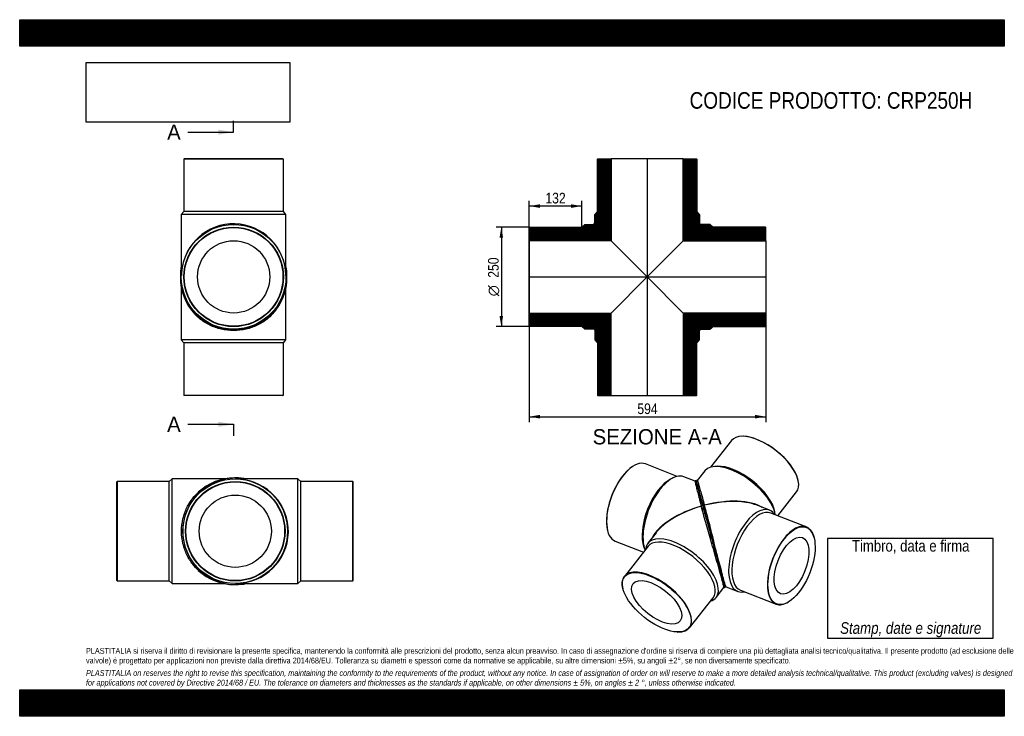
# Model space of a CAD drawing. Header units: millimetres. Extents: x 0 to 2475, y 0 to 1750.
import ezdxf
from ezdxf.enums import TextEntityAlignment as Align
from ezdxf.lldxf.tags import DXFTag

# ---------------------------------------------------------------- set-up
doc = ezdxf.new("R2010")
doc.units = ezdxf.units.MM
doc.header["$LTSCALE"] = 8.333333
for name, color, linetype in [('CRP250H', 7, 'Continuous'), ('CRP250H_MIR', 7, 'Continuous'), ('Default', 7, 'Continuous'), ('DV4_Default', 7, 'Continuous')]:
    doc.layers.add(name, color=color, linetype=linetype)
doc.styles.add('SEACAD_Arial_Narrow', font='ARIALN.TTF')
doc.styles.add('SEACAD_Solid_Edge_ANSI', font='seans.ttf')
doc.styles.add('SEACAD_Solid_Edge_ANSI1_Symbols', font='semeca1.ttf')
tags = doc.linetypes.add('CENTER2', pattern=[28.575, 19.05, -3.175, 3.175, -3.175]).pattern_tags.tags
tags[10:11] = [DXFTag(74, 4), DXFTag(75, 0), DXFTag(340, '0'), DXFTag(46, 0.0), DXFTag(50, 0.0), DXFTag(44, 0.0), DXFTag(45, 0.0)]
tags[8:9] = [DXFTag(74, 4), DXFTag(75, 0), DXFTag(340, '0'), DXFTag(46, 0.0), DXFTag(50, 0.0), DXFTag(44, 0.0), DXFTag(45, 0.0)]
tags[6:7] = [DXFTag(74, 4), DXFTag(75, 0), DXFTag(340, '0'), DXFTag(46, 0.0), DXFTag(50, 0.0), DXFTag(44, 0.0), DXFTag(45, 0.0)]
tags[4:5] = [DXFTag(74, 4), DXFTag(75, 0), DXFTag(340, '0'), DXFTag(46, 0.0), DXFTag(50, 0.0), DXFTag(44, 0.0), DXFTag(45, 0.0)]
doc.dimstyles.new('Plastitalia', dxfattribs={"dimtxt": 26.666667, "dimasz": 26.666667, "dimexe": 13.333333, "dimexo": 0, "dimgap": 6.666667, "dimtad": 1, "dimdec": 0, "dimtxsty": 'SEACAD_Arial_Narrow', "dimblk1": '_SE_FILLED', "dimblk2": '_SE_FILLED', "dimsah": 1, "dimcen": 13.333333, "dimadec": 0, "dimazin": 0, "dimtfac": 0.7, "dimtdec": 1, "dimtmove": 0, "dimatfit": 3, "dimfxl": 1, "dimtolj": 1, "dimarcsym": 0})
picture_1 = doc.add_image_def('image1.jpg', size_in_pixel=(4302, 1260))

# ---------------------------------------------------------------- blocks, each defined once
blk = doc.blocks.new('SE')
at = {"layer": 'CRP250H', "color": 7, "linetype": 'Continuous'}
for p, q in [((406.3, 1076.4), (406.3, 945.4)), ((669.3, 945.4), (669.3, 1076.4)), ((669.3, 945.4), (406.3, 945.4)), ((406.3, 945.4), (412.8, 937.9)), ((662.8, 937.9), (669.3, 945.4)), ((662.8, 937.9), (412.8, 937.9)), ((412.8, 937.9), (412.8, 806.9)), ((662.8, 806.9), (662.8, 937.9)), ((412.8, 806.9), (662.8, 806.9)), ((412.8, 806.9), (413.8, 805.9)), ((661.8, 805.9), (413.8, 805.9)), ((661.8, 805.9), (662.8, 806.9))]:
    blk.add_line(p, q, dxfattribs=at)
for centre, start, end in [((537.8, 1102.8), 178.1517, 180.2678), ((537.8, 1102.2), 180.0013, 223.1173), ((537.8, 1102.2), 317.135, 359.9992), ((537.8, 1102.8), 359.7322, 1.6686)]:
    blk.add_arc(centre, 134, start, end, dxfattribs=at)
for centre, major_axis, start_param, end_param in [((406.3, 1102.2), (2.5, 0), 2.996785, 3.142465), ((669.3, 1102.2), (-2.5, 0), 3.14072, 3.309157)]:
    blk.add_ellipse(centre, major_axis=major_axis, ratio=0.707107, start_param=start_param, end_param=end_param, dxfattribs=at)
blk.add_open_spline([(636, 1011), (631.5, 1006.1), (626.4, 1001.4), (613.8, 991.5), (605.9, 986.6), (592.9, 980.3), (588.3, 978.4), (578.9, 975.1), (574, 973.6), (559, 970.1), (548.4, 968.9), (527.2, 968.9), (516.6, 970.1), (496.5, 974.8), (487, 978.2), (469.7, 986.6), (461.8, 991.6), (449.4, 1001.3), (444.5, 1005.8), (440.1, 1010.5)], degree=3, knots=[0.2627384, 0.2627384, 0.2627384, 0.2627384, 0.3125, 0.3125, 0.375, 0.375, 0.40625, 0.40625, 0.4375, 0.4375, 0.5, 0.5, 0.5625, 0.5625, 0.625, 0.625, 0.6875, 0.6875, 0.7354511, 0.7354511, 0.7354511, 0.7354511], dxfattribs=at)
at = {"layer": 'CRP250H_MIR', "color": 7, "linetype": 'Continuous'}
for p, q in [((413.8, 1400.4), (412.8, 1399.4)), ((662.8, 1399.4), (412.8, 1399.4)), ((412.8, 1399.4), (412.8, 1268.4)), ((661.8, 1400.4), (413.8, 1400.4)), ((662.8, 1399.4), (661.8, 1400.4)), ((662.8, 1268.4), (662.8, 1399.4)), ((412.8, 1268.4), (406.3, 1260.9)), ((662.8, 1268.4), (412.8, 1268.4)), ((669.3, 1260.9), (662.8, 1268.4)), ((669.3, 1260.9), (406.3, 1260.9)), ((406.3, 1260.9), (406.3, 1111)), ((669.3, 1111), (669.3, 1260.9)), ((406.3, 1107.4), (406.3, 1107.5)), ((406.3, 1107.5), (406.3, 1107.5)), ((669.2, 1107.5), (669.2, 1107.4)), ((669.2, 1107.5), (669.2, 1107.5))]:
    blk.add_line(p, q, dxfattribs=at)
for radius in [131.5, 125, 124, 90.8]:
    blk.add_circle((537.8, 1103.9), radius, dxfattribs=at)
for centre, radius, start, end in [((538.6, 1105.7), 134.8, 168.979, 180.0072), ((537, 1105.7), 134.8, 359.9929, 11.0448), ((537.8, 1105.7), 134, 179.9998, 0.0002)]:
    blk.add_arc(centre, radius, start, end, dxfattribs=at)
for centre, major_axis, ratio, start_param, end_param in [((537.8, 1103.9), (0, -133.5), 0.985019, 1.59748, 4.636516), ((537.8, 1103.9), (0, -133.5), 0.985019, 4.636516, 4.685705), ((406.3, 1105.7), (2.5, 0), 0.707107, 1.551927, 3.140721), ((669.3, 1105.7), (-2.5, 0), 0.707107, 3.142464, 4.731258)]:
    blk.add_ellipse(centre, major_axis=major_axis, ratio=ratio, start_param=start_param, end_param=end_param, dxfattribs=at)
for points in [[(406.3, 1111), (406.3, 1109.8), (406.3, 1108.7), (406.3, 1107.5)], [(669.2, 1107.5), (669.3, 1108.7), (669.3, 1109.8), (669.3, 1111)]]:
    blk.add_open_spline(points, degree=3, dxfattribs=at)
blk = doc.blocks.new('SE1')
at = {"layer": 'CRP250H', "color": 7, "linetype": 'Continuous'}
for p, q in [((383.4, 596.4), (375.9, 589.9)), ((383.4, 333.4), (383.4, 596.4)), ((514.4, 596.4), (383.4, 596.4)), ((244.9, 589.9), (243.9, 588.9)), ((243.9, 340.9), (243.9, 588.9)), ((244.9, 589.9), (244.9, 339.9)), ((375.9, 589.9), (244.9, 589.9)), ((375.9, 339.9), (375.9, 589.9)), ((243.9, 340.9), (244.9, 339.9)), ((244.9, 339.9), (375.9, 339.9)), ((375.9, 339.9), (383.4, 333.4)), ((383.4, 333.4), (514.4, 333.4))]:
    blk.add_line(p, q, dxfattribs=at)
for centre, start, end in [((540.2, 464.9), 90.0013, 133.1173), ((540.8, 464.9), 88.1517, 90.2678), ((540.2, 464.9), 227.135, 269.9992), ((540.8, 464.9), 269.7322, 271.6686)]:
    blk.add_arc(centre, 134, start, end, dxfattribs=at)
for centre, major_axis, start_param, end_param in [((540.2, 596.4), (0, -2.5), 2.996785, 3.142465), ((540.2, 333.4), (0, 2.5), 3.14072, 3.309157)]:
    blk.add_ellipse(centre, major_axis=major_axis, ratio=0.707107, start_param=start_param, end_param=end_param, dxfattribs=at)
blk.add_open_spline([(449, 366.7), (444.1, 371.2), (439.4, 376.3), (429.5, 388.9), (424.6, 396.8), (418.3, 409.8), (416.4, 414.3), (413.1, 423.7), (411.6, 428.6), (408.1, 443.7), (406.9, 454.3), (406.9, 475.5), (408.1, 486.1), (412.8, 506.2), (416.2, 515.6), (424.6, 533), (429.6, 540.9), (439.3, 553.3), (443.8, 558.2), (448.5, 562.6)], degree=3, knots=[0.2627384, 0.2627384, 0.2627384, 0.2627384, 0.3125, 0.3125, 0.375, 0.375, 0.40625, 0.40625, 0.4375, 0.4375, 0.5, 0.5, 0.5625, 0.5625, 0.625, 0.625, 0.6875, 0.6875, 0.7354511, 0.7354511, 0.7354511, 0.7354511], dxfattribs=at)
at = {"layer": 'CRP250H_MIR', "color": 7, "linetype": 'Continuous'}
for p, q in [((545.4, 596.3), (545.5, 596.3)), ((545.5, 596.3), (545.5, 596.3)), ((698.9, 596.4), (549, 596.4)), ((698.9, 333.4), (698.9, 596.4)), ((706.4, 589.9), (698.9, 596.4)), ((706.4, 339.9), (706.4, 589.9)), ((837.4, 589.9), (706.4, 589.9)), ((837.4, 339.9), (837.4, 589.9)), ((838.4, 588.9), (837.4, 589.9)), ((838.4, 340.9), (838.4, 588.9)), ((545.5, 333.4), (545.4, 333.4)), ((545.5, 333.4), (545.5, 333.4)), ((549, 333.4), (698.9, 333.4)), ((698.9, 333.4), (706.4, 339.9)), ((706.4, 339.9), (837.4, 339.9)), ((837.4, 339.9), (838.4, 340.9))]:
    blk.add_line(p, q, dxfattribs=at)
for radius in [131.5, 125, 124, 90.8]:
    blk.add_circle((541.9, 464.9), radius, dxfattribs=at)
for centre, radius, start, end in [((543.7, 464.9), 134, 89.9998, 270.0002), ((543.7, 464.1), 134.8, 78.979, 90.0072), ((543.7, 465.7), 134.8, 269.9929, 281.0448)]:
    blk.add_arc(centre, radius, start, end, dxfattribs=at)
for centre, major_axis, ratio, start_param, end_param in [((543.7, 596.4), (0, -2.5), 0.707107, 1.551927, 3.140721), ((541.9, 464.9), (-133.5, 0), 0.985019, 4.636516, 4.685705), ((541.9, 464.9), (-133.5, 0), 0.985019, 1.59748, 4.636516), ((543.7, 333.4), (0, 2.5), 0.707107, 3.142464, 4.731258)]:
    blk.add_ellipse(centre, major_axis=major_axis, ratio=ratio, start_param=start_param, end_param=end_param, dxfattribs=at)
for points in [[(549, 596.4), (547.8, 596.4), (546.7, 596.4), (545.5, 596.3)], [(545.5, 333.4), (546.7, 333.4), (547.8, 333.4), (549, 333.4)]]:
    blk.add_open_spline(points, degree=3, dxfattribs=at)
blk = doc.blocks.new('SE2')
at = {"layer": 'CRP250H', "color": 7, "linetype": 'Continuous'}
for p, q in [((1541.9, 628.3), (1541.2, 627.8)), ((1652.4, 602.8), (1573, 633.9)), ((1642, 599), (1636.3, 596.1)), ((1697.6, 591), (1669.5, 602)), ((1713.3, 527.9), (1713.3, 527.9)), ((1477.9, 466), (1478.1, 465.2)), ((1599.6, 461.2), (1578.6, 434.6)), ((1497.1, 439.9), (1567.8, 412.2)), ((1579.4, 427), (1519.9, 351.5)), ((1569.2, 424.8), (1571.5, 418.7)), ((1750.6, 298.8), (1770.3, 323.8)), ((1516.2, 320.5), (1516.5, 319.7)), ((1683.4, 222.4), (1742.9, 297.8)), ((1653.2, 211.7), (1654.1, 211.7))]:
    blk.add_line(p, q, dxfattribs=at)
for centre, radius, start, end in [((73670.9, 19953.3), 74529.3, 195.163716, 195.222556), ((29897.4, 8040.3), 29163.8, 195.21963, 195.2788), ((2080.5, 418.8), 321.7, 195.1837, 195.8933)]:
    blk.add_arc(centre, radius, start, end, dxfattribs=at)
for centre, major_axis, ratio, start_param, end_param in [((1535, 536.9), (-38, -97), 0.47604, 3.141593, 6.283185), ((1534.3, 537.2), (37.7, 96.2), 0.47604, 0.571993, 2.569599), ((1629.5, 499.9), (-39.9, -102), 0.47604, 3.141593, 5.814372), ((1624.4, 501.9), (-38, -97), 0.47604, 3.629903, 5.794875), ((1736.7, 458), (24.6, -90.9), 0.001558, 2.435741, 4.142502), ((1736.7, 458), (151, 39.8), 0.471228, 1.602009, 2.728164), ((1736.7, 458), (150.4, 41.9), 0.471235, 1.595234, 2.314881), ((1715.3, 528.4), (2.01, 0.54), 0.671516, 0.002302, 3.162765), ((1736.7, 458), (150.4, 41.9), 0.471235, -3.968305, -3.714881), ((1736.7, 458), (-24.6, 90.9), 0.001558, 1.283046, 1.859985), ((1664.6, 366.7), (86, -67.9), 0.473626, 0, 3.457321), ((1661.2, 362.4), (81.8, -64.6), 0.473626, 0, 3.141593), ((1736.7, 458), (-24.6, 90.9), 0.001558, -4.278355, -3.928925), ((1601.6, 286.9), (-81.8, 64.6), 0.473626, 0, 0.567788), ((1601.6, 286.9), (-81.8, 64.6), 0.473626, 2.573805, 6.283185), ((1664.6, 366.7), (86, -67.9), 0.473626, 5.967457, 6.283185)]:
    blk.add_ellipse(centre, major_axis=major_axis, ratio=ratio, start_param=start_param, end_param=end_param, dxfattribs=at)
for major_axis in [(81.1, -64), (59.4, -46.9)]:
    blk.add_ellipse((1601.2, 286.4), major_axis=major_axis, ratio=0.473626, dxfattribs=at)
for points, degree, knots in [([(1701.3, 588.5), (1701.2, 588.7), (1701.1, 589.3), (1700.9, 590), (1700.5, 590.7), (1700.1, 591.2), (1699.7, 591.4), (1699.5, 591.5), (1699, 591.6), (1698.7, 591.6), (1698.5, 591.6), (1698.3, 591.5), (1697.9, 591.4), (1697.6, 591.2), (1697.4, 591), (1697.4, 590.9)], 3, [0.7002622, 0.7002622, 0.7002622, 0.7002622, 0.7361109, 0.8185168, 0.8744759, 0.9255292, 0.9492156, 0.9696159, 0.9769548, 0.9800523, 0.9828594, 0.9854913, 0.9900603, 0.9993143, 1, 1, 1, 1]), ([(1697.5, 591), (1697.4, 591), (1697.5, 590.7), (1697.7, 589.3), (1698.1, 587.4), (1699.3, 582.2), (1700, 579), (1701.9, 571.3), (1703, 566.9), (1705.5, 557.2), (1706.9, 551.9), (1709.2, 543.1), (1710, 539.9), (1710.9, 536.7)], 3, [0.6567863, 0.6567863, 0.6567863, 0.6567863, 0.6875, 0.6875, 0.75, 0.75, 0.8125, 0.8125, 0.875, 0.875, 0.9375, 0.9375, 0.970856, 0.970856, 0.970856, 0.970856]), ([(1701.8, 586.6), (1701.8, 586.7), (1701.7, 586.8), (1701.6, 587.4), (1701.4, 587.9), (1701.2, 588.8), (1701.1, 589.1), (1701, 589.7), (1700.9, 589.9), (1700.9, 590), (1700.9, 590.1), (1700.9, 590), (1701, 589.9), (1701, 589.6), (1701.1, 589.4), (1701.3, 588.8), (1701.4, 588.5), (1701.6, 587.7), (1701.7, 587.3), (1702, 586.4), (1702.1, 585.9), (1702.4, 584.7), (1702.6, 584.1), (1703, 582.8), (1703.2, 582), (1703.6, 580.5), (1703.8, 579.6), (1704.3, 577.9), (1704.6, 576.9), (1705.1, 574.9), (1705.4, 573.9), (1706, 571.7), (1706.3, 570.6), (1707, 568), (1707.4, 566.6), (1708, 564.5), (1708.1, 563.9), (1708.3, 563.4)], 3, [0.2668301, 0.2668301, 0.2668301, 0.2668301, 0.2695312, 0.2695312, 0.2890625, 0.2890625, 0.3085937, 0.3085937, 0.328125, 0.328125, 0.34375, 0.34375, 0.359375, 0.359375, 0.375, 0.375, 0.390625, 0.390625, 0.4042969, 0.4042969, 0.4179687, 0.4179687, 0.4316406, 0.4316406, 0.4453125, 0.4453125, 0.4589844, 0.4589844, 0.4726562, 0.4726562, 0.4863281, 0.4863281, 0.5, 0.5, 0.515625, 0.515625, 0.5216604, 0.5216604, 0.5216604, 0.5216604]), ([(1717.3, 529), (1716.4, 532.4), (1715.5, 535.6), (1714.2, 540.3), (1713.8, 541.8), (1713, 544.8), (1712.6, 546.3), (1711.4, 550.6), (1710.7, 553.4), (1709.3, 558.7), (1708.6, 561.2), (1707.3, 565.9), (1706.7, 568.1), (1705.9, 571.2), (1705.6, 572.3), (1705.1, 574.2), (1704.8, 575.1), (1704.2, 577.5), (1703.9, 578.8), (1703.5, 580.1)], 3, [0, 0, 0, 0, 0.03125, 0.03125, 0.046875, 0.046875, 0.0625, 0.0625, 0.09375, 0.09375, 0.125, 0.125, 0.15625, 0.15625, 0.171875, 0.171875, 0.1875, 0.1875, 0.2125267, 0.2125267, 0.2125267, 0.2125267]), ([(1770.3, 323.8), (1770.4, 323.8), (1770.3, 324.1), (1770.1, 325.1), (1770, 326), (1769.5, 328.2), (1769.1, 329.6), (1767.8, 334.7), (1766.6, 339.4), (1763.5, 350.8), (1761.6, 357.6), (1757.4, 372.5), (1755.1, 380.5), (1750.3, 397), (1747.9, 405.5), (1743, 422.5), (1740.5, 431), (1735.7, 447.6), (1733.4, 455.7), (1728.9, 471.6), (1726.7, 479.3), (1722.5, 494.2), (1720.5, 501.4), (1716.7, 515.1), (1714.9, 521.6), (1713.3, 527.9)], 3, [0.3457507, 0.3457507, 0.3457507, 0.3457507, 0.375, 0.375, 0.40625, 0.40625, 0.4375, 0.4375, 0.5, 0.5, 0.5625, 0.5625, 0.625, 0.625, 0.6875, 0.6875, 0.75, 0.75, 0.8125, 0.8125, 0.875, 0.875, 0.9375, 0.9375, 1, 1, 1, 1]), ([(1726.1, 496.2), (1725.7, 497.6), (1724.6, 501.8), (1722.5, 509.6), (1719.8, 519.5), (1718.1, 525.6), (1717.1, 529.3)], 3, [0, 0, 0, 0, 0.109717, 0.37359, 0.670979, 1, 1, 1, 1]), ([(1717.3, 529), (1718.3, 525.2), (1719.4, 521.2), (1720.5, 517.2), (1721.6, 513), (1723.9, 504.6), (1726.3, 495.6), (1728.7, 486.5), (1731.3, 477.2), (1732.6, 472.5), (1733.9, 467.7), (1735.2, 462.9), (1736.5, 458.1)], 2, [0, 0, 0, 0.125, 0.125, 0.25, 0.25, 0.5, 0.5, 0.75, 0.75, 0.875, 0.875, 1, 1, 1]), ([(1766.6, 347.1), (1767.6, 343.5), (1768.4, 340.5), (1769.3, 337.5), (1769.9, 335.1)], 2, [0, 0, 0, 0.0625, 0.0625, 0.125, 0.125, 0.125]), ([(1770.3, 323.8), (1770.3, 323.8), (1770.5, 323.7), (1770.8, 323.8), (1771, 323.9), (1771.2, 323.9), (1771.4, 324), (1771.8, 324.3), (1772, 324.5), (1772.3, 325.1), (1772.3, 325.9), (1772.2, 326.5), (1772.2, 326.5)], 3, [0, 0, 0, 0, 0.0013108, 0.0039772, 0.005332, 0.0066492, 0.0081295, 0.0117659, 0.0225257, 0.0361874, 0.1019752, 0.107846, 0.107846, 0.107846, 0.107846]), ([(1771.1, 331), (1771.1, 331), (1771.1, 331), (1771.6, 329.2), (1771.9, 328.1), (1772.2, 327), (1772.3, 326.6)], 2, [0.1867558, 0.1867558, 0.1867558, 0.1875, 0.1875, 0.25, 0.25, 0.3125, 0.3125, 0.3125])]:
    blk.add_open_spline(points, degree=degree, knots=knots, dxfattribs=at)
for points in [[(1710.9, 536.8), (1711.1, 536.2), (1711.8, 533.3), (1713.2, 528.2)], [(1713.2, 528.2), (1714.8, 522.5), (1715.6, 519.4), (1715.7, 519.1)], [(1739.8, 445.7), (1738.8, 449.3), (1737.7, 453.4), (1736.5, 457.8)], [(1750, 407.9), (1748.9, 411.8), (1747.9, 415.6), (1746.9, 419.3)], [(1759.4, 373.3), (1758.8, 375.7), (1757.8, 379.2), (1756.6, 383.7)], [(1762, 363.8), (1761.2, 366.9), (1760.3, 370.1), (1759.4, 373.3)], [(1764.5, 354.8), (1763.4, 358.6), (1762.6, 361.5), (1762, 363.8)], [(1766.6, 347.1), (1765.5, 351.1), (1764.8, 353.6), (1764.5, 354.8)]]:
    blk.add_open_spline(points, degree=3, dxfattribs=at)
at = {"layer": 'CRP250H_MIR', "color": 7, "linetype": 'Continuous'}
for p, q in [((1819.5, 703.4), (1818.6, 703.5)), ((1789.3, 692.8), (1736.3, 625.6)), ((1753.4, 627.9), (1747, 627.5)), ((1722.1, 616.4), (1703.3, 592.6)), ((1956.5, 594.6), (1956.2, 595.5)), ((1905.6, 503.8), (1952.9, 563.7)), ((1722.9, 524), (1721.2, 530.4)), ((1721.3, 530), (1721.3, 530.1)), ((1884.8, 517.7), (1853.4, 530)), ((1977.3, 475.7), (1887.9, 510.7)), ((1899.2, 507.3), (1898.1, 513.7)), ((1996.5, 449.6), (1996.3, 450.5)), ((1756.5, 384.4), (1756.7, 383.8)), ((1766.7, 346.9), (1766.8, 346.8)), ((1775.5, 325.2), (1804.9, 313.6)), ((1812, 316.7), (1901.4, 281.7)), ((1932.5, 287.3), (1933.2, 287.8))]:
    blk.add_line(p, q, dxfattribs=at)
for centre, radius, start, end in [((22179.1, 6061.8), 21196.6, 194.9875, 195.12978), ((72726, 19696.7), 73550.2, 195.163324, 195.184382), ((72726, 19696.7), 73550.2, 195.184382, 195.194206), ((72726, 19696.7), 73550.2, 195.194206, 195.214367), ((72726, 19696.7), 73550.2, 195.214367, 195.222947), ((26932.7, 7241.5), 26093.4, 195.23627, 195.32059), ((1928.8, 382.9), 166, 192.5469, 200.2762), ((1699, 308), 75.7, 13.7426, 14.2456), ((1773.6, 327), 1.29, 212.6348, 230.3715), ((1774.4, 326.9), 2.07, 222.2819, 303.291)]:
    blk.add_arc(centre, radius, start, end, dxfattribs=at)
for centre, major_axis, ratio, start_param, end_param in [((1871.1, 628.2), (81.8, -64.6), 0.473626, 0, 3.141593), ((1871.6, 628.8), (-81.1, 64), 0.473626, 3.70938, 5.715398), ((1808.1, 548.4), (86, -67.9), 0.473626, 0.467984, 3.141593), ((1811.5, 552.8), (81.8, -64.6), 0.473626, 0.484839, 2.656754), ((1736.7, 458), (-150.4, -41.9), 0.471235, 3.554795, 4.683458), ((1719.3, 529.5), (2.01, 0.54), 0.671516, -0.016566, 3.143897), ((1736.7, 458), (-151, -39.8), 0.471228, 3.964104, 4.690233), ((1844.9, 415.7), (39.9, 102), 0.47604, 0, 3.457321), ((1850, 413.7), (38, 97), 0.47604, 0, 3.141593), ((1736.7, 458), (-151, -39.8), 0.471228, 3.714854, 3.964104), ((1844.9, 415.7), (39.9, 102), 0.47604, 5.967457, 6.283185), ((1939.4, 378.7), (-38, -97), 0.47604, 2.569599, 6.283185), ((1939.4, 378.7), (-38, -97), 0.47604, 0, 0.571993)]:
    blk.add_ellipse(centre, major_axis=major_axis, ratio=ratio, start_param=start_param, end_param=end_param, dxfattribs=at)
for major_axis in [(37.7, 96.2), (27.6, 70.5)]:
    blk.add_ellipse((1940.1, 378.4), major_axis=major_axis, ratio=0.47604, dxfattribs=at)
for points, degree, knots in [([(1703.4, 592.6), (1703.4, 592.6), (1703.2, 592.7), (1702.9, 592.7), (1702.6, 592.7), (1702.2, 592.6), (1701.9, 592.4), (1701.7, 592.3), (1701.5, 592.1), (1701.2, 591.8), (1701.1, 591.5), (1701, 591.2), (1701, 590.9), (1701, 590), (1701.3, 588.7), (1701.6, 587.5), (1701.8, 586.9)], 3, [0, 0, 0, 0, 0.019772, 0.031816, 0.042234, 0.059072, 0.064414, 0.069843, 0.083512, 0.102198, 0.146182, 0.20721, 0.283969, 0.4714, 0.808897, 1, 1, 1, 1]), ([(1703.6, 579.9), (1702.9, 582.3), (1702.5, 584.1), (1702.1, 585.5), (1701.8, 586.5)], 2, [0.21875, 0.21875, 0.21875, 0.25, 0.25, 0.27240793, 0.27240793, 0.27240793]), ([(1703.4, 592.6), (1703.4, 592.7), (1703.5, 592.4), (1704, 591), (1704.6, 589.1), (1706.1, 584.1), (1707.1, 580.9), (1709.3, 573.3), (1710.5, 568.9), (1713.3, 559.3), (1714.8, 554), (1717.9, 542.6), (1719.6, 536.5), (1721.3, 530.1)], 3, [0.6542576, 0.6542576, 0.6542576, 0.6542576, 0.6875, 0.6875, 0.75, 0.75, 0.8125, 0.8125, 0.875, 0.875, 0.9375, 0.9375, 1, 1, 1, 1]), ([(1717.2, 529.3), (1718.1, 526.2), (1719.4, 521.2), (1721.7, 512.9), (1723.7, 505.5), (1725.5, 498.9), (1727, 493.2), (1728.3, 488.3), (1729.1, 485.6), (1729.4, 484.2)], 3, [0, 0, 0, 0, 0.207098, 0.393835, 0.55926, 0.702792, 0.824117, 0.923981, 1, 1, 1, 1]), ([(1717.3, 529), (1717.4, 528.7), (1717.5, 528), (1717.8, 527.1), (1718.1, 526.1), (1718.3, 525.1), (1718.6, 524.1), (1718.8, 523.1), (1719.1, 522.1), (1719.6, 520.5), (1720.4, 517.4), (1721.9, 511.9), (1723.9, 504.5), (1725.7, 497.9), (1727.3, 491.9), (1728.4, 488), (1729.2, 484.9), (1729.4, 484)], 3, [0, 0, 0, 0, 0.0155602, 0.0311415, 0.0467431, 0.0623642, 0.0780039, 0.0936616, 0.1093364, 0.1250276, 0.1728916, 0.2500234, 0.3748937, 0.4999994, 0.5353265, 0.6249795, 0.6608676, 0.6608676, 0.6608676, 0.6608676]), ([(1775.5, 325.2), (1775.4, 325.2), (1775.3, 325.4), (1774.9, 326.4), (1774.6, 327.2), (1773.9, 329.4), (1773.4, 330.8), (1771.9, 335.9), (1770.6, 340.5), (1767.5, 351.9), (1765.7, 358.7), (1761.7, 373.6), (1759.7, 381.7), (1755.4, 398.4), (1753.2, 407), (1748.8, 424.1), (1746.6, 432.6), (1742.4, 449.4), (1740.3, 457.6), (1736.2, 473.6), (1734.2, 481.4), (1730.3, 496.3), (1728.4, 503.5), (1724.7, 517.3), (1723, 523.8), (1721.3, 530)], 3, [0.3464181, 0.3464181, 0.3464181, 0.3464181, 0.375, 0.375, 0.40625, 0.40625, 0.4375, 0.4375, 0.5, 0.5, 0.5625, 0.5625, 0.625, 0.625, 0.6875, 0.6875, 0.75, 0.75, 0.8125, 0.8125, 0.875, 0.875, 0.9375, 0.9375, 1, 1, 1, 1]), ([(1729.4, 484), (1729.5, 483.6), (1730.1, 481.4), (1730.9, 478.4), (1731.8, 475.3), (1732.4, 473.1), (1733, 471), (1733.5, 468.8), (1734.1, 466.7), (1734.7, 464.5), (1735.3, 462.4), (1735.9, 460.2), (1736.3, 458.8), (1736.5, 458.1)], 3, [0.6608676, 0.6608676, 0.6608676, 0.6608676, 0.679294, 0.7499649, 0.7779837, 0.8059526, 0.8338673, 0.8617239, 0.8895184, 0.917247, 0.9449058, 0.9724913, 1, 1, 1, 1]), ([(1762.2, 363.7), (1762.3, 363.1), (1763.2, 360), (1764.6, 354.9), (1765.9, 349.9), (1766.5, 347.7), (1766.7, 346.9)], 3, [0, 0, 0, 0, 0.082348, 0.52212, 0.851746, 1, 1, 1, 1]), ([(1766.6, 347.1), (1767.3, 344.7), (1767.9, 342.5), (1769, 338.5), (1769.5, 336.7), (1770.4, 333.5), (1770.8, 332.1), (1771.4, 329.8), (1771.7, 328.8), (1772.3, 326.7), (1772.4, 326.1), (1772.3, 326.5), (1772.3, 326.6), (1772.3, 326.7)], 3, [0, 0, 0, 0, 0.0625, 0.0625, 0.125, 0.125, 0.1875, 0.1875, 0.25, 0.25, 0.375, 0.375, 0.3940042, 0.3940042, 0.3940042, 0.3940042])]:
    blk.add_open_spline(points, degree=degree, knots=knots, dxfattribs=at)
for points in [[(1721.2, 530.4), (1719.8, 535.5), (1719, 538.3), (1718.8, 538.9)], [(1743.6, 432), (1744.5, 428.8), (1745.5, 424.9), (1746.8, 420.2)], [(1753.7, 394.8), (1754.8, 390.6), (1755.8, 387.1), (1756.5, 384.4)], [(1756.7, 383.8), (1757.5, 380.8), (1758.4, 377.4), (1759.4, 373.7)], [(1759.4, 373.7), (1760.1, 371.5), (1761, 368.1), (1762.2, 363.7)]]:
    blk.add_open_spline(points, degree=3, dxfattribs=at)
blk = doc.blocks.new('SE4')
at = {"color": 7, "linetype": 'Continuous', "style": 'SEACAD_Solid_Edge_ANSI'}
blk.add_text('A', height=38.3, dxfattribs=at).set_placement((370.6, 1486.7), align=Align.TOP_LEFT)
blk = doc.blocks.new('SE5')
at = {"color": 7, "linetype": 'Continuous', "style": 'SEACAD_Solid_Edge_ANSI'}
blk.add_text('A', height=38.3, dxfattribs=at).set_placement((370.6, 752.7), align=Align.TOP_LEFT)
blk = doc.blocks.new('SEANNOT_GROUP')
at = {"linetype": 'Continuous'}
blk.add_hatch(color=7, dxfattribs=at).paths.add_polyline_path([(499.5, 1461.1), (537.8, 1467.5), (499.5, 1473.9)])
at = {"color": 7, "linetype": 'Continuous'}
blk.add_lwpolyline([(422.8, 1467.5), (537.8, 1467.5)], dxfattribs=at)
blk = doc.blocks.new('SEANNOT_GROUP1')
at = {"linetype": 'Continuous'}
blk.add_hatch(color=7, dxfattribs=at).paths.add_polyline_path([(499.5, 727.2), (537.8, 733.6), (499.5, 740)])
at = {"color": 7, "linetype": 'Continuous'}
blk.add_lwpolyline([(422.8, 733.6), (537.8, 733.6)], dxfattribs=at)
blk = doc.blocks.new('SE3')
at = {"layer": 'Default', "color": 7, "linetype": 'CENTER2'}
for p, q in [((537.8, 1467.5), (537.8, 1496.3)), ((537.8, 733.6), (537.8, 704.8))]:
    blk.add_line(p, q, dxfattribs=at)
at = {"layer": 'Default', "color": 7, "linetype": 'CENTER2', "const_width": 0.0001}
blk.add_lwpolyline([(537.8, 1467.5), (537.8, 733.6)], dxfattribs=at)
at = {"layer": 'Default'}
for name in ['SE4', 'SEANNOT_GROUP', 'SE5', 'SEANNOT_GROUP1']:
    blk.add_blockref(name, (0, 0), dxfattribs=at)
blk = doc.blocks.new('SE6')
at = {"layer": 'CRP250H', "linetype": 'Continuous'}
h = blk.add_hatch(dxfattribs=at)
h.set_pattern_fill('LINE', scale=0.629921, angle=135, style=0)
edge = h.paths.add_edge_path()
edge.add_line((1280.8, 1227.9), (1280.8, 1194.7))
edge.add_line((1280.8, 1194.7), (1486.5, 1194.7))
edge.add_line((1486.5, 1194.7), (1445.2, 1236))
edge.add_spline(control_points=[(1445.2, 1236), (1444, 1237.2), (1442.6, 1236.9), (1441.7, 1236), (1441.5, 1235.9), (1441.4, 1235.7), (1441.3, 1235.4)], knot_values=[0.75, 0.75, 0.75, 0.75, 1, 1, 1, 1.06428, 1.06428, 1.06428, 1.06428], weights=[0.5, 0.5, 0.666666, 1, 0.914293, 0.839604, 0.775934], degree=3, periodic=0)
edge.add_line((1441.3, 1235.4), (1420.3, 1235.4))
edge.add_line((1420.3, 1235.4), (1412.8, 1228.9))
edge.add_line((1412.8, 1228.9), (1281.8, 1228.9))
edge.add_line((1281.8, 1228.9), (1280.8, 1227.9))
h = blk.add_hatch(dxfattribs=at)
h.set_pattern_fill('LINE', scale=0.629921, angle=135, style=0)
edge = h.paths.add_edge_path()
edge.add_line((1412.8, 978.9), (1420.3, 972.4))
edge.add_line((1420.3, 972.4), (1443.8, 972.4))
edge.add_arc((1443.8, 970.4), 2, 0, 90, ccw=False)
edge.add_line((1445.8, 970.4), (1445.8, 945.4))
edge.add_line((1445.8, 945.4), (1452.3, 937.9))
edge.add_line((1452.3, 937.9), (1452.3, 806.9))
edge.add_line((1452.3, 806.9), (1453.3, 805.9))
edge.add_line((1453.3, 805.9), (1486.5, 805.9))
edge.add_line((1486.5, 805.9), (1486.5, 1013.1))
edge.add_line((1486.5, 1013.1), (1280.8, 1013.1))
edge.add_line((1280.8, 1013.1), (1280.8, 979.9))
edge.add_line((1280.8, 979.9), (1281.8, 978.9))
edge.add_line((1281.8, 978.9), (1412.8, 978.9))
h = blk.add_hatch(dxfattribs=at)
h.set_pattern_fill('LINE', scale=0.629921, angle=135, style=0)
edge = h.paths.add_edge_path()
edge.add_line((1702.3, 806.9), (1702.3, 937.9))
edge.add_line((1702.3, 937.9), (1708.8, 945.4))
edge.add_line((1708.8, 945.4), (1708.8, 968.9))
edge.add_spline(control_points=[(1708.8, 968.9), (1709.7, 969.8), (1710, 971.3), (1708.8, 972.4)], knot_values=[0.75, 0.75, 0.75, 0.75, 1, 1, 1, 1], weights=[1, 0.666666, 0.5, 0.5], degree=3, periodic=0)
edge.add_line((1708.8, 972.4), (1668.1, 1013.1))
edge.add_line((1668.1, 1013.1), (1668.1, 805.9))
edge.add_line((1668.1, 805.9), (1701.3, 805.9))
edge.add_line((1701.3, 805.9), (1702.3, 806.9))
at = {"layer": 'CRP250H_MIR', "linetype": 'Continuous'}
h = blk.add_hatch(dxfattribs=at)
h.set_pattern_fill('LINE', scale=0.629921, angle=45, style=0)
edge = h.paths.add_edge_path()
edge.add_line((1452.3, 1399.4), (1452.3, 1268.4))
edge.add_line((1452.3, 1268.4), (1445.8, 1260.9))
edge.add_line((1445.8, 1260.9), (1445.8, 1240))
edge.add_spline(control_points=[(1445.8, 1240), (1445.6, 1239.9), (1445.4, 1239.7), (1445.2, 1239.6), (1444.3, 1238.7), (1444, 1237.2), (1445.2, 1236)], knot_values=[0.75, 0.75, 0.75, 0.75, 0.81428, 0.81428, 0.81428, 1.06428, 1.06428, 1.06428, 1.06428], weights=[0.775934, 0.839604, 0.914293, 1, 0.666666, 0.5, 0.5], degree=3, periodic=0)
edge.add_line((1445.2, 1236), (1486.5, 1194.7))
edge.add_line((1486.5, 1194.7), (1486.5, 1400.4))
edge.add_line((1486.5, 1400.4), (1453.3, 1400.4))
edge.add_line((1453.3, 1400.4), (1452.3, 1399.4))
h = blk.add_hatch(dxfattribs=at)
h.set_pattern_fill('LINE', scale=0.629921, angle=45, style=0)
edge = h.paths.add_edge_path()
edge.add_line((1702.3, 1399.4), (1701.3, 1400.4))
edge.add_line((1701.3, 1400.4), (1668.1, 1400.4))
edge.add_line((1668.1, 1400.4), (1668.1, 1194.7))
edge.add_line((1668.1, 1194.7), (1875.3, 1194.7))
edge.add_line((1875.3, 1194.7), (1875.3, 1227.9))
edge.add_line((1875.3, 1227.9), (1874.3, 1228.9))
edge.add_line((1874.3, 1228.9), (1743.3, 1228.9))
edge.add_line((1743.3, 1228.9), (1735.8, 1235.4))
edge.add_line((1735.8, 1235.4), (1710.8, 1235.4))
edge.add_arc((1710.8, 1237.4), 2, 180, 270, ccw=False)
edge.add_line((1708.8, 1237.4), (1708.8, 1260.9))
edge.add_line((1708.8, 1260.9), (1702.3, 1268.4))
edge.add_line((1702.3, 1268.4), (1702.3, 1399.4))
h = blk.add_hatch(dxfattribs=at)
h.set_pattern_fill('LINE', scale=0.629921, angle=45, style=0)
edge = h.paths.add_edge_path()
edge.add_line((1875.3, 979.9), (1875.3, 1013.1))
edge.add_line((1875.3, 1013.1), (1668.1, 1013.1))
edge.add_line((1668.1, 1013.1), (1708.8, 972.4))
edge.add_spline(control_points=[(1708.8, 972.4), (1710, 971.3), (1711.5, 971.5), (1712.3, 972.4)], knot_values=[0.75, 0.75, 0.75, 0.75, 1, 1, 1, 1], weights=[0.5, 0.5, 0.666666, 1], degree=3, periodic=0)
edge.add_line((1712.3, 972.4), (1735.8, 972.4))
edge.add_line((1735.8, 972.4), (1743.3, 978.9))
edge.add_line((1743.3, 978.9), (1874.3, 978.9))
edge.add_line((1874.3, 978.9), (1875.3, 979.9))
at = {"layer": 'CRP250H', "color": 7, "linetype": 'Continuous'}
for p, q in [((1280.8, 1227.9), (1281.8, 1228.9)), ((1280.8, 1194.7), (1280.8, 1227.9)), ((1281.8, 1228.9), (1412.8, 1228.9)), ((1412.8, 1228.9), (1420.3, 1235.4)), ((1420.3, 1235.4), (1441.3, 1235.4)), ((1445.2, 1236), (1486.5, 1194.7)), ((1280.8, 1013.1), (1280.8, 1194.7)), ((1486.5, 1194.7), (1280.8, 1194.7)), ((1577.3, 1103.9), (1486.5, 1194.7)), ((1486.5, 1013.1), (1577.3, 1103.9)), ((1577.3, 1103.9), (1668.1, 1013.1)), ((1280.8, 979.9), (1280.8, 1013.1)), ((1280.8, 1013.1), (1486.5, 1013.1)), ((1486.5, 805.9), (1486.5, 1013.1)), ((1668.1, 1013.1), (1668.1, 805.9)), ((1668.1, 1013.1), (1708.8, 972.4)), ((1281.8, 978.9), (1280.8, 979.9)), ((1412.8, 978.9), (1281.8, 978.9)), ((1420.3, 972.4), (1412.8, 978.9)), ((1443.8, 972.4), (1420.3, 972.4)), ((1445.8, 970.4), (1445.8, 945.4)), ((1708.8, 945.4), (1708.8, 968.9)), ((1445.8, 945.4), (1452.3, 937.9)), ((1702.3, 937.9), (1708.8, 945.4)), ((1452.3, 937.9), (1452.3, 806.9)), ((1702.3, 806.9), (1702.3, 937.9)), ((1453.3, 805.9), (1452.3, 806.9)), ((1453.3, 805.9), (1486.5, 805.9)), ((1486.5, 805.9), (1668.1, 805.9)), ((1668.1, 805.9), (1701.3, 805.9)), ((1702.3, 806.9), (1701.3, 805.9))]:
    blk.add_line(p, q, dxfattribs=at)
blk.add_arc((1443.8, 970.4), 2, 0, 90, dxfattribs=at)
blk.add_rational_spline([(1441.3, 1235.4), (1441.4, 1235.7), (1441.5, 1235.9), (1441.7, 1236), (1442.6, 1236.9), (1444, 1237.2), (1445.2, 1236)], [0.775933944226, 0.839604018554, 0.914292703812, 1, 0.666666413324, 0.499999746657, 0.5], degree=3, knots=[0, 0, 0, 0, 0.204532, 0.204532, 0.204532, 1, 1, 1, 1], dxfattribs=at)
blk.add_rational_spline([(1708.8, 972.4), (1710, 971.3), (1709.7, 969.8), (1708.8, 968.9)], [0.5, 0.499999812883, 0.66666647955, 1], degree=3, dxfattribs=at)
at = {"layer": 'CRP250H_MIR', "color": 7, "linetype": 'Continuous'}
for p, q in [((1452.3, 1399.4), (1453.3, 1400.4)), ((1452.3, 1268.4), (1452.3, 1399.4)), ((1453.3, 1400.4), (1486.5, 1400.4)), ((1668.1, 1400.4), (1486.5, 1400.4)), ((1486.5, 1400.4), (1486.5, 1194.7)), ((1668.1, 1400.4), (1701.3, 1400.4)), ((1668.1, 1194.7), (1668.1, 1400.4)), ((1701.3, 1400.4), (1702.3, 1399.4)), ((1702.3, 1399.4), (1702.3, 1268.4)), ((1445.8, 1260.9), (1452.3, 1268.4)), ((1702.3, 1268.4), (1708.8, 1260.9)), ((1445.8, 1240), (1445.8, 1260.9)), ((1708.8, 1260.9), (1708.8, 1237.4)), ((1486.5, 1194.7), (1445.2, 1236)), ((1735.8, 1235.4), (1710.8, 1235.4)), ((1743.3, 1228.9), (1735.8, 1235.4)), ((1874.3, 1228.9), (1743.3, 1228.9)), ((1874.3, 1228.9), (1875.3, 1227.9)), ((1875.3, 1194.7), (1875.3, 1227.9)), ((1577.3, 1103.9), (1486.5, 1194.7)), ((1668.1, 1194.7), (1577.3, 1103.9)), ((1668.1, 1194.7), (1875.3, 1194.7)), ((1875.3, 1194.7), (1875.3, 1013.1)), ((1577.3, 1103.9), (1668.1, 1013.1)), ((1875.3, 1013.1), (1668.1, 1013.1)), ((1708.8, 972.4), (1668.1, 1013.1)), ((1875.3, 979.9), (1875.3, 1013.1)), ((1712.3, 972.4), (1735.8, 972.4)), ((1735.8, 972.4), (1743.3, 978.9)), ((1743.3, 978.9), (1874.3, 978.9)), ((1875.3, 979.9), (1874.3, 978.9))]:
    blk.add_line(p, q, dxfattribs=at)
blk.add_arc((1710.8, 1237.4), 2, 180, 270, dxfattribs=at)
blk.add_rational_spline([(1445.2, 1236), (1444, 1237.2), (1444.3, 1238.7), (1445.2, 1239.6), (1445.4, 1239.7), (1445.6, 1239.9), (1445.8, 1240)], [0.5, 0.499999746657, 0.666666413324, 1, 0.914292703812, 0.839604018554, 0.775933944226], degree=3, knots=[0, 0, 0, 0, 0.795468, 0.795468, 0.795468, 1, 1, 1, 1], dxfattribs=at)
blk.add_rational_spline([(1712.3, 972.4), (1711.5, 971.5), (1710, 971.3), (1708.8, 972.4)], [1, 0.66666647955, 0.499999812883, 0.5], degree=3, dxfattribs=at)
at = {"layer": 'DV4_Default', "color": 7, "linetype": 'CENTER2'}
for p, q in [((1577.3, 1402.2), (1577.3, 804.2)), ((1279.1, 1103.9), (1877.1, 1103.9))]:
    blk.add_line(p, q, dxfattribs=at)
blk = doc.blocks.new('DMBLK49')
at = {"layer": 'Default', "linetype": 'Continuous'}
for points in [[(1307.5, 1286.2), (1280.8, 1281.8), (1307.5, 1277.3)], [(1386.1, 1286.2), (1386.1, 1277.3), (1412.8, 1281.8)]]:
    blk.add_hatch(color=7, dxfattribs=at).paths.add_polyline_path(points)
at = {"layer": 'Default', "color": 7, "linetype": 'Continuous'}
for p, q in [((1280.8, 1227.9), (1280.8, 1295.1)), ((1412.8, 1228.9), (1412.8, 1295.1)), ((1412.8, 1281.8), (1280.8, 1281.8))]:
    blk.add_line(p, q, dxfattribs=at)
at = {"layer": 'Default', "color": 7, "linetype": 'Continuous', "style": 'SEACAD_Arial_Narrow'}
blk.add_text('132', height=26.67, dxfattribs=at).set_placement((1321.4, 1315.1), align=Align.TOP_LEFT)
blk = doc.blocks.new('_SE_FILLED')
at = {"color": 0}
blk.add_line((0, 0), (-1, 0), dxfattribs=at)
blk.add_solid([(0, 0), (-1, -0.1665), (-1, 0.1665), (0, 0)], dxfattribs=at)
blk = doc.blocks.new('GDimGGroup')
at = {"layer": 'Default', "linetype": 'Continuous'}
for points in [[(1206.2, 1202.3), (1215.1, 1202.3), (1210.7, 1228.9)], [(1206.2, 1005.6), (1210.7, 978.9), (1215.1, 1005.6)]]:
    blk.add_hatch(color=7, dxfattribs=at).paths.add_polyline_path(points)
at = {"layer": 'Default', "color": 7, "linetype": 'Continuous'}
for p, q in [((1281.8, 1228.9), (1197.3, 1228.9)), ((1210.7, 1228.9), (1210.7, 978.9)), ((1281.8, 978.9), (1197.3, 978.9))]:
    blk.add_line(p, q, dxfattribs=at)
for s, height, style, p in [('250', 26.67, 'SEACAD_Arial_Narrow', (1177.3, 1101.7)), ('O', 26.7, 'SEACAD_Solid_Edge_ANSI1_Symbols', (1177.3, 1055.3))]:
    blk.add_text(s, height=height, rotation=90, dxfattribs=dict(at, style=style)).set_placement(p, align=Align.TOP_LEFT)
blk = doc.blocks.new('DMBLK50')
at = {"layer": 'Default', "linetype": 'Continuous'}
for points in [[(1307.5, 748.2), (1307.5, 757.1), (1280.8, 752.7)], [(1848.6, 748.2), (1875.3, 752.7), (1848.6, 757.1)]]:
    blk.add_hatch(color=7, dxfattribs=at).paths.add_polyline_path(points)
at = {"layer": 'Default', "color": 7, "linetype": 'Continuous'}
for p, q in [((1280.8, 1194.7), (1280.8, 739.3)), ((1875.3, 1194.7), (1875.3, 739.3)), ((1280.8, 752.7), (1875.3, 752.7))]:
    blk.add_line(p, q, dxfattribs=at)
at = {"layer": 'Default', "color": 7, "linetype": 'Continuous', "style": 'SEACAD_Arial_Narrow'}
blk.add_text('594', height=26.67, dxfattribs=at).set_placement((1552.6, 786), align=Align.TOP_LEFT)

msp = doc.modelspace()

# ---------------------------------------------------------------- hatches: boundary and pattern name
at = {"layer": 'Default', "linetype": 'Continuous'}
h = msp.add_hatch(dxfattribs=at)
h.set_pattern_fill('LINE', scale=0.629921, angle=45, style=0)
h.paths.add_polyline_path([(2475, 1683.3), (2475, 1750), (0, 1750), (0, 1683.3)])
for points in [[(2475, 1683.3), (2475, 1750), (0, 1750), (0, 1683.3)], [(2475, 0), (2475, 66.7), (0, 66.7), (0, 0)]]:
    msp.add_hatch(color=7, dxfattribs=at).paths.add_polyline_path(points)
h = msp.add_hatch(dxfattribs=at)
h.set_pattern_fill('LINE', scale=0.629921, angle=45, style=0)
h.paths.add_polyline_path([(2475, 0), (2475, 66.7), (0, 66.7), (0, 0)])

# ---------------------------------------------------------------- linework, layer by layer
at = {"layer": 'Default', "color": 7, "linetype": 'Continuous'}
for p, q in [((0, 1750), (2475, 1750)), ((0, 1683.3), (0, 1750)), ((2475, 1750), (2475, 1683.3)), ((2475, 1683.3), (0, 1683.3)), ((2446.9, 446.5), (2030.3, 446.5)), ((2030.3, 446.5), (2030.3, 196.5)), ((2446.9, 196.5), (2446.9, 446.5)), ((2030.3, 196.5), (2446.9, 196.5)), ((0, 66.7), (2475, 66.7)), ((0, 0), (0, 66.7)), ((2475, 66.7), (2475, 0)), ((2475, 0), (0, 0))]:
    msp.add_line(p, q, dxfattribs=at)

# ---------------------------------------------------------------- block references
at = {"layer": 'Default'}
for name in ['SE3', 'SE', 'SE6', 'GDimGGroup', 'SE2', 'SE1']:
    msp.add_blockref(name, (0, 0), dxfattribs=at)

# ---------------------------------------------------------------- texts
at = {"layer": 'Default', "color": 7, "linetype": 'Continuous', "style": 'SEACAD_Solid_Edge_ANSI'}
msp.add_text('SEZIONE A-A', height=38.333, dxfattribs=at).set_placement((1440.1, 721.4), align=Align.TOP_LEFT)
at = {"layer": 'Default'}
for s, insert, char_height, width, attachment_point in [('{\\fArial Narrow|b0||i0||c0|p34;\\C7;\\H41.66666667;\\W1.;CODICE PRODOTTO: CRP250H}', (1683.9, 1568), 41.667, 712.547, 1), ('{\\fArial Narrow|b0||i0||c0|p34;\\C7;\\H28.81018519;\\W1.;\\T1.;Timbro, data e firma}', (2239.7, 425.5), 28.81, 436.229, 5), ('{\\fArial Narrow|b0||i0||c0|p34;\\C7;\\H29.16666667;\\W1.;\\P}{\\fArial Narrow|b0||i1||c0|p34;\\C7;\\H29.16666667;\\W1.;Stamp, date e signature}', (2239.7, 241.7), 29.167, 463.863, 5), ("{\\fArial Narrow|b0||i0||c0|p34;\\C7;\\H14.58333333;\\W1.;PLASTITALIA si riserva il diritto di revisionare la presente specifica, mantenendo la conformità alle prescrizioni del prodotto, senza alcun preavviso. In caso di assegnazione d'ordine si riserva di compiere una più dettagliata analisi tecnico/qualitativa. Il presente prodotto (ad esclusione delle \\P}{\\fArial Narrow|b0||i0||c0|p34;\\C7;\\H14.58333333;\\W1.;valvole) è progettato per applicazioni non previste dalla direttiva 2014/68/EU. Tolleranza su diametri e spessori come da normative se applicabile, su altre dimensioni ±5%, su angoli ±2°, se non diversamente specificato.\\P}{\\fArial Narrow|b0||i0||c0|p34;\\C7;\\H4.166666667;\\W1.;   \\P}{\\fArial Narrow|b0||i1||c0|p34;\\C7;\\H14.58333333;\\W1.;PLASTITALIA on reserves the right to revise this specification, maintaining the conformity to the requirements of the product, without any notice. In case of assignation of order on will reserve to make a more detailed analysis technical/qualitative. This product (excluding valves) is designed \\P}{\\fArial Narrow|b0||i1||c0|p34;\\C7;\\H14.58333333;\\W1.;for applications not covered by Directive 2014/68 / EU. The tolerance on diameters and thicknesses as the standards if applicable, on other dimensions ± 5%, on angles ± 2 °, unless otherwise indicated.\\P}", (166.7, 171.7), 14.5833, 2141.667, 1)]:
    msp.add_mtext(s, dxfattribs=dict(at, insert=insert, char_height=char_height, width=width, attachment_point=attachment_point))

# ---------------------------------------------------------------- dimensions: what is measured, and where the dimension line sits
at = {"layer": 'Default', "color": 7, "linetype": 'Continuous'}
dim = msp.add_linear_dim(base=(1280.8, 1281.8), p1=(1412.8, 1228.9), p2=(1280.8, 1194.7), text='\\A1;<>', dimstyle='Plastitalia', dxfattribs=at)
dim.commit()
dim.dimension.update_dxf_attribs({"geometry": 'DMBLK49', "text_midpoint": (1346.8, 1281.8), "dimtype": 160})
dim = msp.add_linear_dim(base=(1280.8065451, 752.6631612), p1=(1280.8065451, 1194.7299809), p2=(1875.3065451, 1194.7299809), angle=0, text='\\A1;<>', dimstyle='Plastitalia', dxfattribs=at)
dim.commit()
dim.dimension.update_dxf_attribs({"geometry": 'DMBLK50', "text_midpoint": (1578.0565539, 752.6631612), "dimtype": 161})

# ---------------------------------------------------------------- pictures from other files: only their frames are drawn
image = msp.add_image(picture_1, insert=(166.7, 1492.5), size_in_units=(512.1, 150))
image.dxf.flags = 7

doc.saveas('drawing.dxf')
